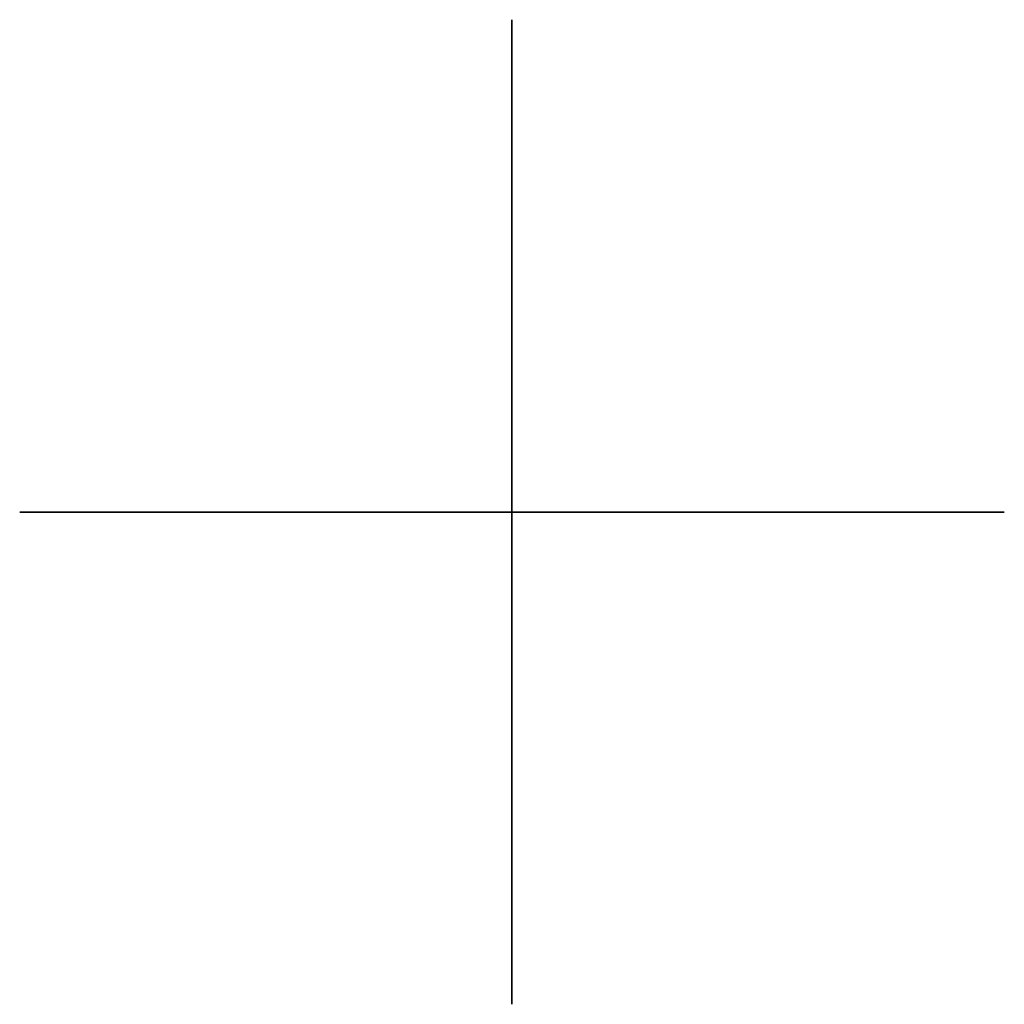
# Model space of a CAD drawing. Header units: inches. Extents: x 92406 to 92533, y 1600258 to 1600372.
import ezdxf

# ---------------------------------------------------------------- set-up
doc = ezdxf.new("R2010")
doc.units = ezdxf.units.IN
doc.header["$MEASUREMENT"] = 0
doc.layers.add('Vegetasjon', color=10, linetype='Continuous')

msp = doc.modelspace()

# ---------------------------------------------------------------- linework, layer by layer
at = {"layer": 'Vegetasjon', "color": 98, "true_color": 0x005500}
for points in [[(92528.3, 1600259.0827, 103.8), (92528.3, 1600259.0391, 105.0309), (92528.3, 1600258.9998, 105.0309), (92528.3, 1600258.9998, 103.8)], [(92528.2172, 1600258.9998, 103.8), (92528.2608, 1600258.9998, 105.0309), (92528.3, 1600258.9998, 105.0309), (92528.3, 1600258.9998, 103.8)], [(92528.3829, 1600258.9998, 103.8), (92528.3393, 1600258.9998, 105.0309), (92528.3, 1600258.9998, 105.0309), (92528.3, 1600258.9998, 103.8)], [(92528.3, 1600258.917, 103.8), (92528.3, 1600258.9606, 105.0309), (92528.3, 1600258.9998, 105.0309), (92528.3, 1600258.9998, 103.8)]]:
    msp.add_3dface(points, dxfattribs=at)

# ---------------------------------------------------------------- meshes
mesh = msp.add_polyface(dxfattribs=at)
corners = [(92528.3, 1600260.212, 106.2352), (92528.3, 1600258.9998, 106.2352), (92528.3, 1600259.7565, 106.0768), (92528.3, 1600260.028, 105.1972), (92528.3, 1600260.0968, 105.4146), (92528.3, 1600259.9138, 105.4672), (92528.3, 1600258.9998, 105.0309), (92528.3, 1600259.0391, 105.1779), (92528.3, 1600260.0423, 106.0224), (92528.3, 1600260.127, 106.053), (92528.3, 1600260.0091, 105.5614), (92528.3, 1600260.0759, 105.7446), (92528.3, 1600260.0227, 105.724), (92528.3, 1600259.929, 105.1724), (92528.3, 1600259.0391, 105.0309), (92528.3, 1600259.749, 105.2619), (92528.3, 1600259.2811, 105.332), (92528.3, 1600259.2065, 105.2438), (92528.3, 1600259.154, 105.2964), (92528.3, 1600259.8352, 105.6245), (92528.3, 1600259.9409, 105.7178), (92528.3, 1600259.8334, 105.707), (92528.3, 1600259.6754, 105.9924), (92528.3, 1600259.6688, 105.8925), (92528.3, 1600259.8167, 105.9422), (92528.3, 1600259.6688, 105.5707), (92528.3, 1600259.7635, 105.8616), (92528.3, 1600259.779, 105.5998), (92528.3, 1600259.8143, 105.5093), (92528.3, 1600259.7373, 105.6165), (92528.3, 1600259.779, 105.5188), (92528.3, 1600259.7121, 105.485), (92528.3, 1600259.5383, 105.5676), (92528.3, 1600259.1889, 105.4081), (92528.3, 1600259.3488, 105.3961), (92528.3, 1600259.4612, 105.6248), (92528.3, 1600259.4179, 105.5426)]
mesh.append_faces([[corners[k] for k in face] for face in [(36, 34, 32), (31, 34, 15), (33, 35, 1), (34, 31, 32), (25, 35, 32), (15, 28, 31), (23, 35, 25), (22, 35, 23), (1, 35, 22), (21, 27, 19), (33, 7, 18), (15, 34, 16), (17, 16, 18), (33, 1, 7), (31, 28, 30), (31, 25, 32), (28, 27, 30), (27, 21, 29), (15, 5, 28), (27, 28, 19), (25, 26, 23), (22, 23, 24), (22, 2, 1), (19, 20, 21), (8, 0, 2), (7, 17, 18), (5, 10, 12), (15, 16, 17), (15, 13, 5), (7, 6, 14), (13, 3, 5), (5, 4, 10), (10, 11, 12), (0, 8, 9), (1, 6, 7), (3, 4, 5), (0, 1, 2)]])
mesh = msp.add_polyface(dxfattribs=at)
corners = [(92527.0879, 1600258.9998, 106.2352), (92528.3, 1600258.9998, 106.2352), (92527.5434, 1600258.9998, 106.0768), (92527.203, 1600258.9998, 105.4146), (92527.3861, 1600258.9998, 105.4672), (92527.2719, 1600258.9998, 105.1972), (92528.3, 1600258.9998, 105.0309), (92528.2608, 1600258.9998, 105.1779), (92527.224, 1600258.9998, 105.7446), (92527.2771, 1600258.9998, 105.724), (92527.2907, 1600258.9998, 105.5614), (92527.2575, 1600258.9998, 106.0224), (92527.1729, 1600258.9998, 106.053), (92527.3708, 1600258.9998, 105.1724), (92528.2608, 1600258.9998, 105.0309), (92527.5508, 1600258.9998, 105.2619), (92528.0188, 1600258.9998, 105.332), (92528.0933, 1600258.9998, 105.2438), (92528.1459, 1600258.9998, 105.2964), (92527.4647, 1600258.9998, 105.6245), (92527.359, 1600258.9998, 105.7178), (92527.4665, 1600258.9998, 105.707), (92527.6245, 1600258.9998, 105.9924), (92527.4832, 1600258.9998, 105.9422), (92527.631, 1600258.9998, 105.8925), (92527.631, 1600258.9998, 105.5707), (92527.5363, 1600258.9998, 105.8616), (92527.4855, 1600258.9998, 105.5093), (92527.5208, 1600258.9998, 105.5998), (92527.5626, 1600258.9998, 105.6165), (92527.5208, 1600258.9998, 105.5188), (92527.5878, 1600258.9998, 105.485), (92527.7615, 1600258.9998, 105.5676), (92528.111, 1600258.9998, 105.4081), (92527.9511, 1600258.9998, 105.3961), (92527.8387, 1600258.9998, 105.6248), (92527.882, 1600258.9998, 105.5426)]
mesh.append_faces([[corners[k] for k in face] for face in [(34, 32, 36), (31, 34, 15), (35, 1, 33), (32, 34, 31), (32, 25, 35), (27, 31, 15), (25, 24, 35), (35, 24, 22), (35, 22, 1), (21, 28, 19), (33, 7, 18), (17, 16, 18), (15, 34, 16), (1, 7, 33), (30, 27, 28), (32, 31, 25), (30, 31, 27), (29, 28, 21), (28, 27, 19), (27, 15, 4), (25, 26, 24), (23, 22, 24), (2, 1, 22), (19, 20, 21), (11, 0, 2), (7, 17, 18), (10, 9, 4), (16, 17, 15), (15, 13, 4), (7, 6, 14), (4, 13, 5), (11, 12, 0), (3, 10, 4), (8, 9, 10), (1, 6, 7), (3, 4, 5), (0, 1, 2)]])
mesh = msp.add_polyface(dxfattribs=at)
corners = [(92528.3, 1600257.9717, 105.1972), (92528.3, 1600257.9028, 105.4146), (92528.3, 1600258.0859, 105.4672), (92528.3, 1600258.0706, 105.1724), (92528.3, 1600258.2432, 106.0768), (92528.3, 1600257.7877, 106.2352), (92528.3, 1600258.9998, 106.2352), (92528.3, 1600258.2506, 105.2619), (92528.3, 1600258.9606, 105.1779), (92528.3, 1600258.9998, 105.0309), (92528.3, 1600258.9606, 105.0309), (92528.3, 1600257.9573, 106.0224), (92528.3, 1600257.8727, 106.053), (92528.3, 1600257.9769, 105.724), (92528.3, 1600257.9905, 105.5614), (92528.3, 1600257.9238, 105.7446), (92528.3, 1600258.7186, 105.332), (92528.3, 1600258.7931, 105.2438), (92528.3, 1600258.8457, 105.2964), (92528.3, 1600258.1662, 105.707), (92528.3, 1600258.1645, 105.6245), (92528.3, 1600258.0588, 105.7178), (92528.3, 1600258.1853, 105.5093), (92528.3, 1600258.2206, 105.5998), (92528.3, 1600258.3308, 105.8925), (92528.3, 1600258.183, 105.9422), (92528.3, 1600258.3243, 105.9924), (92528.3, 1600258.3308, 105.5707), (92528.3, 1600258.2361, 105.8616), (92528.3, 1600258.2624, 105.6165), (92528.3, 1600258.4613, 105.5676), (92528.3, 1600258.2876, 105.485), (92528.3, 1600258.2206, 105.5188), (92528.3, 1600258.8108, 105.4081), (92528.3, 1600258.6509, 105.3961), (92528.3, 1600258.5384, 105.6248), (92528.3, 1600258.5818, 105.5426)]
mesh.append_faces([[corners[k] for k in face] for face in [(34, 30, 36), (34, 7, 31), (33, 35, 6), (35, 30, 27), (31, 30, 34), (6, 35, 26), (35, 27, 24), (35, 24, 26), (22, 31, 7), (20, 19, 23), (33, 8, 18), (7, 34, 16), (18, 17, 16), (33, 6, 8), (23, 32, 22), (32, 31, 22), (27, 30, 31), (19, 29, 23), (26, 4, 6), (27, 28, 24), (24, 25, 26), (20, 23, 22), (7, 2, 22), (4, 11, 5), (19, 20, 21), (13, 2, 14), (18, 8, 17), (7, 16, 17), (6, 9, 8), (2, 1, 14), (13, 14, 15), (5, 11, 12), (8, 9, 10), (3, 2, 7), (4, 5, 6), (3, 0, 2), (0, 1, 2)]])
mesh = msp.add_polyface(dxfattribs=at)
corners = [(92529.3282, 1600258.9998, 105.1972), (92529.214, 1600258.9998, 105.4672), (92529.2292, 1600258.9998, 105.1724), (92529.397, 1600258.9998, 105.4146), (92528.3393, 1600258.9998, 105.0309), (92528.3393, 1600258.9998, 105.1779), (92528.3, 1600258.9998, 105.0309), (92529.0492, 1600258.9998, 105.2619), (92528.3, 1600258.9998, 106.2352), (92528.5813, 1600258.9998, 105.332), (92528.5068, 1600258.9998, 105.2438), (92529.0567, 1600258.9998, 106.0768), (92529.5122, 1600258.9998, 106.2352), (92528.4542, 1600258.9998, 105.2964), (92529.3093, 1600258.9998, 105.5614), (92529.3761, 1600258.9998, 105.7446), (92529.3229, 1600258.9998, 105.724), (92529.3425, 1600258.9998, 106.0224), (92529.4272, 1600258.9998, 106.053), (92529.2411, 1600258.9998, 105.7178), (92529.1336, 1600258.9998, 105.707), (92529.1354, 1600258.9998, 105.6245), (92528.969, 1600258.9998, 105.8925), (92529.1169, 1600258.9998, 105.9422), (92528.9756, 1600258.9998, 105.9924), (92528.969, 1600258.9998, 105.5707), (92529.0637, 1600258.9998, 105.8616), (92529.0792, 1600258.9998, 105.5998), (92529.1146, 1600258.9998, 105.5093), (92529.0375, 1600258.9998, 105.6165), (92529.0792, 1600258.9998, 105.5188), (92528.8385, 1600258.9998, 105.5676), (92529.0123, 1600258.9998, 105.485), (92528.4891, 1600258.9998, 105.4081), (92528.649, 1600258.9998, 105.3961), (92528.7614, 1600258.9998, 105.6248), (92528.7181, 1600258.9998, 105.5426)]
mesh.append_faces([[corners[k] for k in face] for face in [(31, 36, 34), (32, 34, 7), (33, 35, 8), (35, 31, 25), (32, 31, 34), (7, 28, 32), (8, 35, 24), (35, 25, 22), (35, 22, 24), (21, 20, 27), (13, 33, 5), (9, 13, 10), (9, 7, 34), (33, 8, 5), (28, 30, 32), (25, 31, 32), (27, 30, 28), (20, 29, 27), (7, 1, 28), (21, 27, 28), (8, 24, 11), (25, 26, 22), (22, 23, 24), (19, 20, 21), (11, 17, 12), (14, 16, 1), (12, 17, 18), (15, 16, 14), (14, 1, 3), (10, 13, 5), (8, 11, 12), (9, 10, 7), (5, 8, 6), (2, 1, 7), (4, 5, 6), (3, 1, 0), (0, 1, 2)]])

doc.saveas('drawing.dxf')
